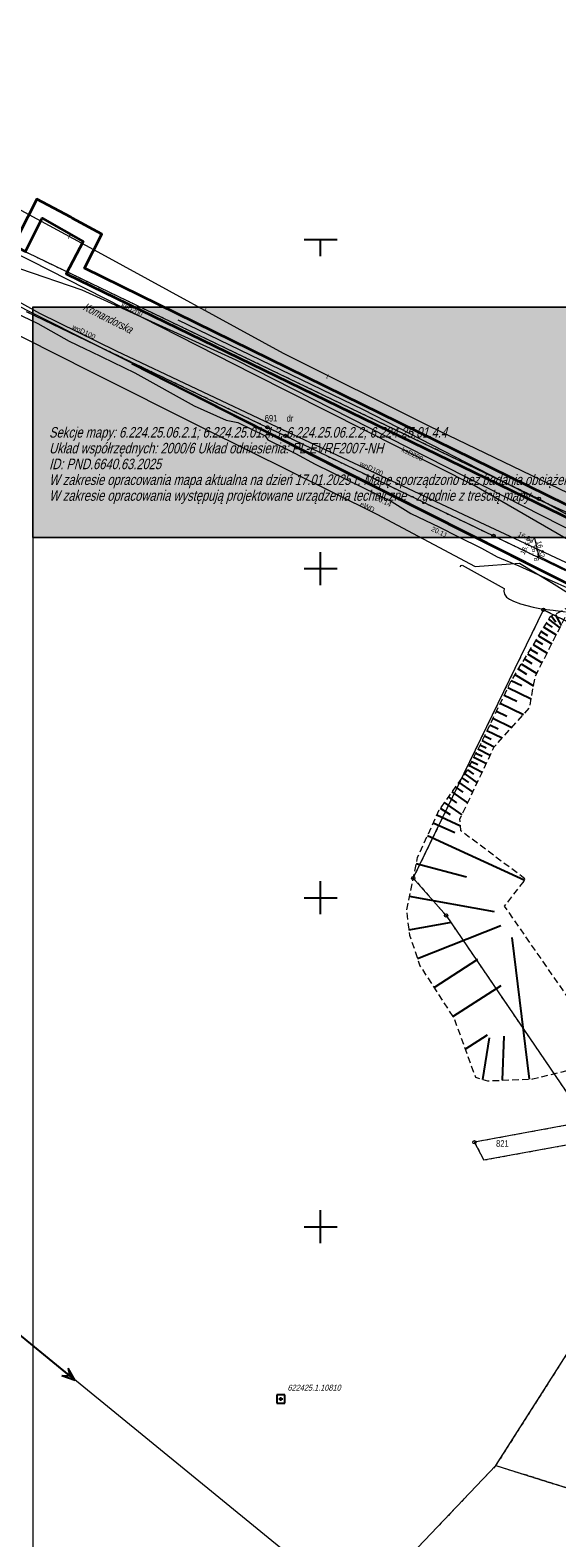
# Model space of a CAD drawing. Header units: metres. Extents: x 6530877 to 6534102, y 6042175 to 6045327.
# Tile 19 of 76: x 6532806 to 6532886, y 6044053 to 6044282. Entities that reach past the tile are written whole.
import ezdxf
from ezdxf.enums import TextEntityAlignment as Align

# ---------------------------------------------------------------- set-up
doc = ezdxf.new("R2010")
doc.units = ezdxf.units.M
doc.header["$MEASUREMENT"] = 0
for name, pattern in [('1.0_0.5', [1.5, 1, -0.5]), ('219-500', [0]), ('egug-500', [1, 0.5, -0.5]), ('suep_wn_500', [0])]:
    doc.linetypes.add(name, pattern=pattern)
doc.layers.get('0').update_dxf_attribs({"color": 2, "linetype": 'CONTINUOUS', "lineweight": 5})
for name, color, linetype in [('000 Inne (niezydentyfikowane)', 7, 'CONTINUOUS'), ('202-punkt graniczny', 7, 'CONTINUOUS'), ('203-punkt graniczny', 7, 'CONTINUOUS'), ('210-oznaczenie konturu użytku gruntowego', 7, 'CONTINUOUS'), ('211-numer działki ewidencyjnej', 7, 'CONTINUOUS'), ('218-kontur użytku gruntowego', 7, 'CONTINUOUS'), ('219-działka ewidencyjna', 7, 'CONTINUOUS'), ('994-Nazwa ulicy', 7, 'CONTINUOUS'), ('krawężnik', 7, 'CONTINUOUS'), ('obudowa ochronna przewodu', 7, 'CONTINUOUS'), ('przewód elektroenergetyczny podziemny', 7, 'CONTINUOUS'), ('przewód elektroenergetyczny podziemny-Atr1', 7, 'CONTINUOUS'), ('przewód elektroenergetyczny wysokiego napięcia', 7, 'CONTINUOUS'), ('przewód gazowy', 7, 'CONTINUOUS'), ('przewód kanalizacyjny', 7, 'CONTINUOUS'), ('przewód kanalizacyjny-Atr1', 7, 'CONTINUOUS'), ('przewód telekomunikacyjny podziemny', 7, 'CONTINUOUS'), ('przewód telekomunikacyjny podziemny-Atr1', 7, 'CONTINUOUS'), ('przewód wodociągowy', 7, 'CONTINUOUS'), ('przewód wodociągowy-Atr1', 7, 'CONTINUOUS'), ('Ramki i opis wydruku', 7, 'CONTINUOUS'), ('rzędna', 7, 'CONTINUOUS'), ('rzędna-Atr2', 7, 'CONTINUOUS'), ('skarpa nieumocniona', 7, 'CONTINUOUS'), ('Szczegółowa osnowa geodezyjna pozioma', 7, 'CONTINUOUS'), ('Szczegółowa osnowa geodezyjna pozioma-Atr103', 7, 'CONTINUOUS'), ('Wstawianie ramki sekcyjnej z opisem', 7, 'CONTINUOUS')]:
    doc.layers.add(name, color=color, linetype=linetype)
doc.styles.get("Standard").update_dxf_attribs({"font": 'Working1250', "width": 0.75})

# ---------------------------------------------------------------- blocks, each defined once
blk = doc.blocks.new('202')
at = {"color": 0, "linetype": 'Continuous', "lineweight": 0}
blk.add_circle((0, 0), 0.25, dxfattribs=at)
blk = doc.blocks.new('203')
at = {"linetype": 'Continuous', "lineweight": 0}
h = blk.add_hatch(color=0, dxfattribs=at)
edge = h.paths.add_edge_path()
edge.add_arc((0, 0), 0.045, 0, 360)
blk = doc.blocks.new('SUEP3')
at = {"color": 0, "linetype": 'Continuous'}
for p, q in [((0, 0), (12.003, 0)), ((12.003, 0), (10.003, 0.75)), ((10.003, 0.75), (11.003, 0)), ((12.003, 0), (10.003, -0.75)), ((11.003, 0), (10.003, -0.75)), ((12.003, 0), (27.003, 0)), ((27.003, 0), (25.003, 0.75)), ((25.003, 0.75), (26.003, 0)), ((27.003, 0), (25.003, -0.75)), ((26.003, 0), (25.003, -0.75))]:
    blk.add_line(p, q, dxfattribs=at)
blk = doc.blocks.new('PW01')
at = {"linetype": 'Continuous', "lineweight": 13}
h = blk.add_hatch(color=0, dxfattribs=at)
edge = h.paths.add_edge_path()
edge.add_arc((0, 0), 0.045, 0, 360)
blk = doc.blocks.new('OSSP')
at = {"color": 0}
for p, q in [((-0.626, 0.625), (-0.626, -0.625)), ((-0.626, 0.625), (-0.626, -0.625)), ((0.624, 0.625), (-0.626, 0.625)), ((0.624, 0.625), (-0.626, 0.625)), ((0.3, 0), (-0.3, 0)), ((0.3, 0), (-0.3, 0)), ((0, -0.3), (0, 0.3)), ((0, -0.3), (0, 0.3)), ((0.624, -0.625), (0.624, 0.625)), ((0.624, -0.625), (0.624, 0.625)), ((-0.626, -0.625), (0.624, -0.625)), ((-0.626, -0.625), (0.624, -0.625))]:
    blk.add_line(p, q, dxfattribs=at)
blk = doc.blocks.new('RAMKA500K')
at = {"color": 0}
for p, q in [((47.5, 250), (52.5, 250)), ((50, 247.5), (50, 250)), ((50, 197.5), (50, 202.5)), ((47.5, 200), (52.5, 200)), ((50, 147.5), (50, 152.5)), ((47.5, 150), (52.5, 150)), ((50, 97.5), (50, 102.5)), ((47.5, 100), (52.5, 100))]:
    blk.add_line(p, q, dxfattribs=at)

msp = doc.modelspace()

# ---------------------------------------------------------------- hatches: boundary and pattern name
at = {"layer": 'Ramki i opis wydruku', "linetype": 'Continuous', "lineweight": 13}
msp.add_hatch(color=255, dxfattribs=at).paths.add_polyline_path([(6532806.27, 6044204.71), (6533221.77, 6044204.71), (6533221.77, 6044239.71), (6532806.27, 6044239.71)])

# ---------------------------------------------------------------- linework, layer by layer
at = {"layer": '000 Inne (niezydentyfikowane)', "color": 7, "linetype": 'Continuous', "lineweight": 25, "flags": 128}
for points in [[(6532885.09, 6044192.77), (6532885.71, 6044191.9)], [(6532885.61, 6044193.05), (6532886.51, 6044191.38)], [(6532883.49, 6044190.46), (6532884.47, 6044189.86)], [(6532883.88, 6044191.09), (6532885.78, 6044189.92)], [(6532884.25, 6044191.7), (6532885.18, 6044191.13)], [(6532884.62, 6044192.3), (6532886.33, 6044191.02)], [(6532882.27, 6044188.47), (6532884.39, 6044187.17)], [(6532882.69, 6044189.15), (6532883.72, 6044188.52)], [(6532883.09, 6044189.81), (6532885.1, 6044188.58)], [(6532880.48, 6044185.54), (6532882.85, 6044184.09)], [(6532880.94, 6044186.3), (6532882.1, 6044185.6)], [(6532881.4, 6044187.04), (6532883.64, 6044185.67)], [(6532881.84, 6044187.76), (6532882.93, 6044187.1)], [(6532879.49, 6044183.93), (6532882.33, 6044182.19)], [(6532880, 6044184.76), (6532881.26, 6044183.99)], [(6532878.44, 6044181.95), (6532881.98, 6044180.24)], [(6532878.95, 6044183.01), (6532880.57, 6044182.22)], [(6532877.28, 6044179.55), (6532880.8, 6044177.85)], [(6532877.89, 6044180.8), (6532879.82, 6044179.87)], [(6532876.18, 6044177.27), (6532879.03, 6044175.88)], [(6532876.7, 6044178.36), (6532878.29, 6044177.59)], [(6532874.88, 6044174.59), (6532875.92, 6044174.09)], [(6532875.27, 6044175.39), (6532877.58, 6044174.27)], [(6532875.7, 6044176.28), (6532876.98, 6044175.66)], [(6532873.58, 6044171.97), (6532874.52, 6044171.5)], [(6532873.89, 6044172.6), (6532875.77, 6044171.66)], [(6532874.2, 6044173.23), (6532875.14, 6044172.76)], [(6532874.53, 6044173.87), (6532876.38, 6044172.94)], [(6532872.62, 6044170.07), (6532874.56, 6044169.1)], [(6532872.94, 6044170.71), (6532873.9, 6044170.23)], [(6532873.26, 6044171.34), (6532875.17, 6044170.39)], [(6532870.96, 6044167.54), (6532873.1, 6044166.02)], [(6532871.43, 6044168.2), (6532872.44, 6044167.49)], [(6532871.88, 6044168.83), (6532873.79, 6044167.47)], [(6532872.3, 6044169.43), (6532873.2, 6044168.79)], [(6532869.38, 6044165.32), (6532870.64, 6044164.42)], [(6532869.94, 6044166.1), (6532872.33, 6044164.4)], [(6532870.46, 6044166.84), (6532871.59, 6044166.04)], [(6532867.65, 6044162.57), (6532871.26, 6044160.91)], [(6532868.17, 6044163.61), (6532869.68, 6044162.64)], [(6532868.79, 6044164.49), (6532871.47, 6044162.59)], [(6532867.12, 6044161.4), (6532870.4, 6044159.9)], [(6532866.23, 6044159.47), (6532881.04, 6044152.68)], [(6532864.5, 6044155.22), (6532872.17, 6044153.18)], [(6532863.46, 6044150.21), (6532876.34, 6044147.93)], [(6532863.41, 6044145.11), (6532869.87, 6044146.27)], [(6532864.72, 6044140.74), (6532877.38, 6044145.76)], [(6532881.71, 6044122.44), (6532879.08, 6044143.93)], [(6532867.23, 6044136.34), (6532873.89, 6044140.64)], [(6532870.07, 6044131.93), (6532877.4, 6044136.67)], [(6532871.97, 6044126.97), (6532875.36, 6044129.17)], [(6532874.62, 6044122.4), (6532875.63, 6044128.71)], [(6532877.6, 6044122.26), (6532877.88, 6044128.98)]]:
    msp.add_lwpolyline(points, dxfattribs=at)
at = {"layer": '218-kontur użytku gruntowego', "color": 3, "linetype": 'egug-500', "lineweight": 18, "flags": 128}
for points in [[(6532883.15, 6044210.61), (6532791.9, 6044254.5)], [(6532805.27, 6044239.09), (6532841.93, 6044221.47)], [(6532841.93, 6044221.47), (6532844.66, 6044220.16)], [(6532844.66, 6044220.16), (6532876.27, 6044204.97)], [(6532898, 6044202.32), (6532883.15, 6044210.61)], [(6532876.27, 6044204.97), (6532887.19, 6044199.73)], [(6532883.84, 6044193.76), (6532864.07, 6044152.99)], [(6532893.88, 6044188.76), (6532883.84, 6044193.76)], [(6532864.07, 6044152.99), (6532869.05, 6044147.31)], [(6532869.05, 6044147.31), (6532890.39, 6044115.98)], [(6532890.39, 6044115.98), (6532873.37, 6044112.85)], [(6532873.37, 6044112.85), (6532874.78, 6044110.15)], [(6532874.78, 6044110.15), (6532890.08, 6044112.95)], [(6532888.79, 6044082.89), (6532876.6, 6044063.71)], [(6532876.6, 6044063.71), (6532850.99, 6044036.79)], [(6532895.77, 6044057.7), (6532876.6, 6044063.71)], [(6532876.6, 6044063.71), (6532895.77, 6044057.7)]]:
    msp.add_lwpolyline(points, dxfattribs=at)
at = {"layer": '219-działka ewidencyjna', "color": 3, "linetype": '219-500', "lineweight": 18, "flags": 128}
for points in [[(6532791.9, 6044254.5), (6532883.15, 6044210.61)], [(6532805.27, 6044239.09), (6532841.93, 6044221.47)], [(6532841.93, 6044221.47), (6532844.66, 6044220.16)], [(6532844.66, 6044220.16), (6532876.27, 6044204.97)], [(6532883.15, 6044210.61), (6532898, 6044202.32)], [(6532876.27, 6044204.97), (6532887.19, 6044199.73)], [(6532864.07, 6044152.99), (6532883.84, 6044193.76)], [(6532883.84, 6044193.76), (6532893.88, 6044188.76)], [(6532864.07, 6044152.99), (6532869.05, 6044147.31)], [(6532869.05, 6044147.31), (6532890.39, 6044115.98)], [(6532890.39, 6044115.98), (6532873.37, 6044112.85)], [(6532874.78, 6044110.15), (6532873.37, 6044112.85)], [(6532874.78, 6044110.15), (6532890.08, 6044112.95)], [(6532876.6, 6044063.71), (6532888.79, 6044082.89)], [(6532850.99, 6044036.79), (6532876.6, 6044063.71)], [(6532876.6, 6044063.71), (6532895.77, 6044057.7)]]:
    msp.add_lwpolyline(points, dxfattribs=at)
at = {"layer": 'krawężnik', "color": 7, "linetype": 'Continuous', "lineweight": 25, "flags": 128}
msp.add_lwpolyline([(6532934.9, 6044173.83), (6532918.08, 6044182.2), (6532893.12, 6044194.8), (6532855.14, 6044213.89), (6532821.35, 6044231.11)], dxfattribs=at)
at = {"layer": 'obudowa ochronna przewodu', "color": 7, "linetype": 'Continuous', "lineweight": 35, "flags": 128}
msp.add_lwpolyline([(6532738.35, 6044283.13), (6532805.18, 6044248.19), (6532807.71, 6044253.27), (6532813.93, 6044249.72), (6532811.35, 6044244.78), (6532910.91, 6044196.32), (6532916.23, 6044207.16), (6532923.68, 6044203.52), (6532922.17, 6044199.08), (6532934.84, 6044193.17), (6532935.76, 6044194.97), (6532924.72, 6044200.03), (6532926.24, 6044204.51), (6532915.31, 6044209.5), (6532909.72, 6044198.7), (6532814.13, 6044245.68), (6532816.77, 6044250.83), (6532812.27, 6044253.27), (6532812.06, 6044253.39), (6532806.93, 6044256.15), (6532804.19, 6044250.77), (6532741.18, 6044283.72)], dxfattribs=at)
at = {"layer": 'przewód elektroenergetyczny podziemny', "color": 1, "linetype": 'Continuous', "lineweight": 18, "flags": 128}
for points in [[(6532794.74, 6044240.17), (6532815.08, 6044229.96), (6532832.34, 6044221.28), (6532858.54, 6044208.27), (6532873.45, 6044200.34), (6532880.23, 6044200.82), (6532885.07, 6044197.87), (6532887.63, 6044196.28)], [(6532828.33, 6044237.79), (6532856.48, 6044224.19), (6532882.65, 6044210.7), (6532913.2, 6044196.93), (6532937.52, 6044186.18), (6532943.44, 6044183.58), (6532949.86, 6044194.64), (6532952.51, 6044194.41)], [(6532871.22, 6044200.28), (6532871.34, 6044200.46), (6532871.51, 6044200.51), (6532877.89, 6044196.98), (6532877.84, 6044196.59), (6532877.92, 6044196.11), (6532878.24, 6044195.69), (6532878.71, 6044195.36), (6532879.31, 6044195.08), (6532880.34, 6044194.65), (6532882.27, 6044194.14), (6532883.79, 6044193.82), (6532885.34, 6044193.68), (6532887.18, 6044193.42)]]:
    msp.add_lwpolyline(points, dxfattribs=at)
at = {"layer": 'przewód elektroenergetyczny wysokiego napięcia', "color": 1, "linetype": 'suep_wn_500', "lineweight": 18, "flags": 128}
msp.add_lwpolyline([(6533078.14, 6043859.67), (6532791.81, 6044093.74)], dxfattribs=at)
at = {"layer": 'przewód gazowy', "color": 52, "linetype": 'Continuous', "lineweight": 18, "flags": 128}
for points in [[(6532523.14, 6044385.43), (6532557.1, 6044367.12), (6532571.59, 6044364.46), (6532621.62, 6044337.33), (6532658.18, 6044317.06), (6532683.6, 6044303.42), (6532707.61, 6044290.33), (6532719.64, 6044283.75), (6532747.32, 6044268.91), (6532772.72, 6044255.73), (6532936.78, 6044172.98), (6532938.05, 6044172.51)], [(6532796.62, 6044242.19), (6532807.04, 6044237.25), (6532811.83, 6044234.55), (6532814.25, 6044233.38), (6532815.12, 6044232.99), (6532821.79, 6044229.73), (6532830.8, 6044224.74), (6532835.67, 6044222.56), (6532837.44, 6044222.22), (6532841.58, 6044220.18), (6532841.99, 6044219.57), (6532844.78, 6044218.19), (6532846.21, 6044217.47), (6532849.2, 6044215.87), (6532860.89, 6044210.14), (6532863.72, 6044208.39), (6532868.07, 6044206.32), (6532870.85, 6044204.87), (6532874.41, 6044203.13), (6532876.81, 6044201.79), (6532880.09, 6044200.42), (6532884.12, 6044198.6), (6532888.4, 6044196.69)]]:
    msp.add_lwpolyline(points, dxfattribs=at)
at = {"layer": 'przewód kanalizacyjny', "color": 34, "linetype": 'Continuous', "lineweight": 18, "flags": 128}
for points in [[(6532949.66, 6044173.63), (6532910.17, 6044191.31), (6532873.32, 6044212.63), (6532839.79, 6044229.56), (6532806, 6044246.78), (6532771.38, 6044264.12), (6532737.85, 6044281.45), (6532712.36, 6044295.44), (6532705.32, 6044299.24), (6532657.1, 6044325.16), (6532630.97, 6044338.87), (6532622.63, 6044343.76), (6532612.58, 6044348.82)], [(6532949.27, 6044166.42), (6532933.2, 6044177.13), (6532883.19, 6044201.82), (6532882.52, 6044204.65)]]:
    msp.add_lwpolyline(points, dxfattribs=at)
at = {"layer": 'przewód telekomunikacyjny podziemny', "color": 30, "linetype": 'Continuous', "lineweight": 18, "flags": 128}
msp.add_lwpolyline([(6532744.39, 6044285.25), (6532804.49, 6044254.47), (6532816.71, 6044247.85), (6532844.33, 6044232.75), (6532866.56, 6044221.65), (6532910.04, 6044200.69), (6532937.56, 6044187.8)], dxfattribs=at)
at = {"layer": 'przewód wodociągowy', "color": 5, "linetype": 'Continuous', "lineweight": 18, "flags": 128}
for points in [[(6532533.3, 6044384.26), (6532607.13, 6044346.77), (6532662.6, 6044317.43), (6532691.38, 6044301.95), (6532709.52, 6044292.22), (6532721.01, 6044285.74), (6532758.98, 6044265.35), (6532774.32, 6044257.11), (6532807.3, 6044238.82), (6532818.96, 6044233.08), (6532843.35, 6044221.57), (6532874.95, 6044206.72), (6532935.97, 6044178.21), (6532945.46, 6044173.7), (6532973.77, 6044229.39), (6532975.98, 6044232.59), (6532990.74, 6044263), (6532991.16, 6044263.95), (6532991.27, 6044264.21)], [(6532938.6, 6044164.82), (6532938.53, 6044168.5), (6532940.61, 6044176.47), (6532940.36, 6044177.24), (6532939.65, 6044178.93), (6532938.68, 6044180.04), (6532937.61, 6044181.24), (6532912.71, 6044193.22), (6532837.18, 6044231.68), (6532813.81, 6044242.3), (6532804.34, 6044245.54), (6532777.48, 6044256.68), (6532774.63, 6044257.9), (6532726.38, 6044283.63), (6532692.68, 6044302.01), (6532683.43, 6044306.88), (6532677.72, 6044309.95), (6532634.51, 6044333.15), (6532602.33, 6044350.05)]]:
    msp.add_lwpolyline(points, dxfattribs=at)
at = {"layer": 'Ramki i opis wydruku', "color": 7, "linetype": 'Continuous', "lineweight": 13, "flags": 128}
for points in [[(6532806.27, 6044204.71), (6533221.77, 6044204.71), (6533221.77, 6044239.71), (6532806.27, 6044239.71)], [(6532806.32, 6043947.76), (6533221.72, 6043947.76), (6533221.72, 6044239.66), (6532806.32, 6044239.66)], [(6532806.32, 6043947.71), (6533221.72, 6043947.71), (6533221.72, 6044204.71), (6532806.32, 6044204.71)]]:
    msp.add_lwpolyline(points, close=True, dxfattribs=at)
at = {"layer": 'skarpa nieumocniona', "color": 7, "linetype": '1.0_0.5', "lineweight": 18, "flags": 128}
msp.add_lwpolyline([(6532887.99, 6044194.32), (6532884.82, 6044192.63), (6532879.05, 6044183.21), (6532874.79, 6044174.4), (6532872.31, 6044169.44), (6532868.07, 6044163.48), (6532864.69, 6044156.11), (6532863.02, 6044148.09), (6532863.51, 6044144.33), (6532865.09, 6044139.65), (6532870.28, 6044131.61), (6532873.51, 6044122.74), (6532875.36, 6044122.17), (6532882.25, 6044122.46), (6532894.08, 6044125.4), (6532899.91, 6044125.5), (6532904.39, 6044121.92), (6532907.35, 6044110.55), (6532908, 6044115.63), (6532907.56, 6044119.47), (6532905.06, 6044125.92), (6532901.61, 6044129.13), (6532897.72, 6044131.02), (6532889.6, 6044131.95), (6532877.94, 6044148.71), (6532881.13, 6044152.8), (6532871.32, 6044160.16), (6532871.17, 6044161.96), (6532876.38, 6044172.94), (6532881.74, 6044178.89), (6532882.58, 6044183.56), (6532887.16, 6044192.67)], close=True, dxfattribs=at)
msp.add_lwpolyline([(6532887.99, 6044194.32), (6532884.82, 6044192.63), (6532879.05, 6044183.21), (6532874.79, 6044174.4), (6532872.31, 6044169.44), (6532868.07, 6044163.48), (6532864.69, 6044156.11), (6532863.02, 6044148.09), (6532863.51, 6044144.33), (6532865.09, 6044139.65), (6532870.28, 6044131.61), (6532873.51, 6044122.74), (6532875.36, 6044122.17), (6532882.25, 6044122.46), (6532894.08, 6044125.4), (6532899.91, 6044125.5), (6532904.39, 6044121.92), (6532907.35, 6044110.55), (6532908, 6044115.63), (6532907.56, 6044119.47), (6532905.06, 6044125.92), (6532901.61, 6044129.13), (6532897.72, 6044131.02), (6532889.6, 6044131.95), (6532877.94, 6044148.71), (6532881.13, 6044152.8), (6532871.32, 6044160.16), (6532871.17, 6044161.96), (6532876.38, 6044172.94), (6532881.74, 6044178.89), (6532882.58, 6044183.56), (6532887.16, 6044192.67)], close=True, dxfattribs=at)
at = {"layer": 'Wstawianie ramki sekcyjnej z opisem', "color": 7, "linetype": 'Continuous', "lineweight": 13, "flags": 128}
for points in [[(6532850, 6044197.5), (6532850, 6044202.5)], [(6532847.5, 6044200), (6532852.5, 6044200)], [(6532850, 6044147.5), (6532850, 6044152.5)], [(6532847.5, 6044150), (6532852.5, 6044150)], [(6532850, 6044097.5), (6532850, 6044102.5)], [(6532847.5, 6044100), (6532852.5, 6044100)]]:
    msp.add_lwpolyline(points, dxfattribs=at)

# ---------------------------------------------------------------- block references
at = {"layer": '202-punkt graniczny', "color": 3, "linetype": 'Continuous', "lineweight": 18}
for p in [(6532841.93, 6044221.47), (6532844.66, 6044220.16), (6532883.15, 6044210.61), (6532876.27, 6044204.97), (6532883.84, 6044193.76), (6532864.07, 6044152.99), (6532869.05, 6044147.31), (6532873.37, 6044112.85)]:
    msp.add_blockref('202', p, dxfattribs=at)
at = {"layer": '203-punkt graniczny', "color": 3, "linetype": 'Continuous', "lineweight": 18}
for p in [(6532874.78, 6044110.15), (6532876.6, 6044063.71)]:
    msp.add_blockref('203', p, dxfattribs=at)
at = {"layer": 'przewód elektroenergetyczny wysokiego napięcia', "color": 1, "linetype": 'Continuous', "lineweight": 18, "rotation": 320.735}
msp.add_blockref('SUEP3', (6532791.81, 6044093.74), dxfattribs=at)
at = {"layer": 'rzędna', "color": 52, "linetype": 'Continuous', "lineweight": 18}
for p, rotation in [((6532860.89, 6044210.14), 153.876), ((6532868.07, 6044206.32), 154.544)]:
    msp.add_blockref('PW01', p, dxfattribs=dict(at, rotation=rotation))
at = {"layer": 'rzędna', "color": 34, "linetype": 'Continuous', "lineweight": 18}
for p, rotation in [((6532882.52, 6044204.65), 241.969), ((6532882.52, 6044204.65), 335.02), ((6532882.52, 6044204.65), 284.123), ((6532883.19, 6044201.82), 334.5179999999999), ((6532883.19, 6044201.82), 284.123)]:
    msp.add_blockref('PW01', p, dxfattribs=dict(at, rotation=rotation))
at = {"layer": 'Szczegółowa osnowa geodezyjna pozioma', "color": 7, "linetype": 'Continuous', "lineweight": 18}
msp.add_blockref('OSSP', (6532843.97, 6044073.83), dxfattribs=at)
at = {"layer": 'Wstawianie ramki sekcyjnej z opisem', "color": 7, "linetype": 'Continuous', "lineweight": 13}
msp.add_blockref('RAMKA500K', (6532800, 6044000), dxfattribs=at)

# ---------------------------------------------------------------- texts
at = {"layer": '210-oznaczenie konturu użytku gruntowego', "color": 3, "linetype": 'Continuous', "lineweight": 18, "width": 0.79}
msp.add_text('dr', height=1, dxfattribs=at).set_placement((6532845.35, 6044222.84), align=Align.MIDDLE_CENTER)
at = {"layer": '211-numer działki ewidencyjnej', "color": 3, "linetype": 'Continuous', "lineweight": 18, "width": 0.79}
for s, p in [('691', (6532841.52, 6044223.36)), ('821', (6532876.65, 6044113.16))]:
    msp.add_text(s, height=1, dxfattribs=at).set_placement(p, align=Align.TOP_LEFT)
at = {"layer": '994-Nazwa ulicy', "color": 7, "linetype": 'Continuous', "lineweight": 25, "oblique": 15, "width": 0.79}
msp.add_text('Komandorska', height=1.25, rotation=333.181, dxfattribs=at).set_placement((6532817.69, 6044238.09), align=Align.MIDDLE_CENTER)
at = {"layer": 'przewód elektroenergetyczny podziemny-Atr1', "color": 1, "width": 0.9}
msp.add_text('eWD', height=0.75, rotation=-26.408, dxfattribs=at).set_placement((6532855.92, 6044209.57))
at = {"layer": 'przewód kanalizacyjny-Atr1', "color": 34, "width": 0.9}
for rotation, p in [(-27.004, (6532819.63, 6044239.83)), (333.195, (6532862.21, 6044217.85))]:
    msp.add_text('ksD200', height=0.75, rotation=rotation, dxfattribs=at).set_placement(p)
at = {"layer": 'przewód telekomunikacyjny podziemny-Atr1', "color": 30, "width": 0.9}
for rotation, p in [(-28.446, (6532811.73, 6044250.55)), (-27.637, (6532850.94, 6044229.29))]:
    msp.add_text('t', height=0.75, rotation=rotation, dxfattribs=at).set_placement(p, align=Align.MIDDLE_LEFT)
msp.add_text('t', height=0.75, rotation=-28.666, dxfattribs=at).set_placement((6532832.33, 6044239.31))
at = {"layer": 'przewód wodociągowy-Atr1', "color": 5, "width": 0.9}
for rotation, p in [(334.411, (6532812.19, 6044236.48)), (334.829, (6532855.87, 6044215.68))]:
    msp.add_text('woD100', height=0.75, rotation=rotation, dxfattribs=at).set_placement(p)
at = {"layer": 'Ramki i opis wydruku', "color": 7, "linetype": 'Continuous', "lineweight": 13, "oblique": 15, "width": 0.79}
for s, p in [('Sekcje mapy: 6.224.25.06.2.1; 6.224.25.01.4.3; 6.224.25.06.2.2; 6.224.25.01.4.4', (6532808.77, 6044219.91)), ('Układ współrzędnych: 2000/6 Układ odniesienia: PL-EVRF2007-NH', (6532808.77, 6044217.51)), ('ID: PND.6640.63.2025', (6532808.77, 6044215.11)), ('W zakresie opracowania mapa aktualna na dzień 17.01.2025 r. Mapę sporządzono bez badania obciążeń w postaci służebności gruntowych.', (6532808.77, 6044212.71)), ('W zakresie opracowania występują projektowane urządzenia techniczne - zgodnie z treścią mapy.', (6532808.77, 6044210.31))]:
    msp.add_text(s, height=1.6, dxfattribs=at).set_placement(p)
at = {"layer": 'rzędna-Atr2', "color": 40, "width": 0.9}
for s, rotation, p in [('20.14', -26.113, (6532858.21, 6044210.49)), ('20.11', 334.54, (6532866.72, 6044205.78))]:
    msp.add_text(s, height=0.75, rotation=rotation, dxfattribs=at).set_placement(p)
at = {"layer": 'rzędna-Atr2', "color": 34, "width": 0.9}
for s, rotation, p in [('16.83', -25.745, (6532879.86, 6044205)), ('16.53', 61.975, (6532880.92, 6044202.05)), ('16.82', -76.681, (6532882.77, 6044204.14)), ('16.78', -76.681, (6532881.89, 6044203.56))]:
    msp.add_text(s, height=0.75, rotation=rotation, dxfattribs=at).set_placement(p)
at = {"layer": 'Szczegółowa osnowa geodezyjna pozioma-Atr103', "color": 7, "oblique": 15, "width": 0.9}
msp.add_text('622425.1.10810', height=0.9, dxfattribs=at).set_placement((6532844.97, 6044074.83), align=Align.BOTTOM_LEFT)

doc.saveas('drawing.dxf')
